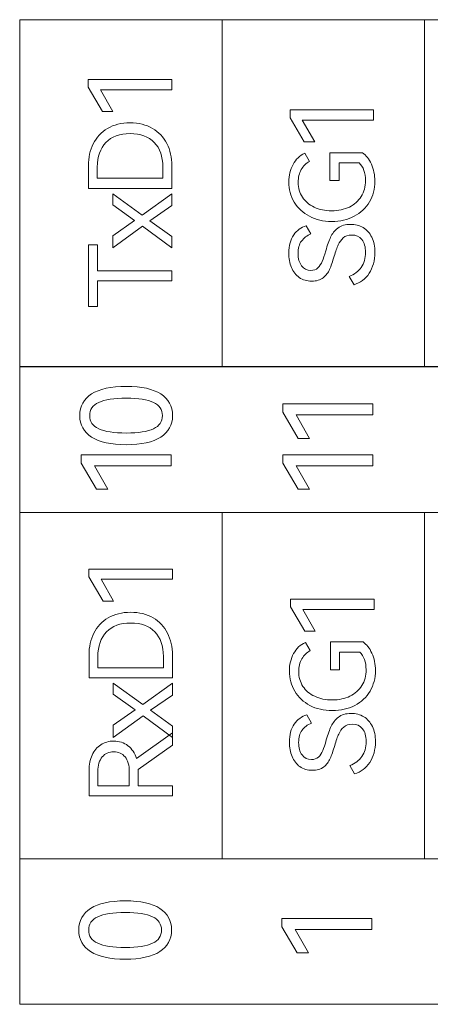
# Model space of a CAD drawing. Header units: millimetres. Extents: x 0 to 427, y 0 to 299.
# Tile 11 of 27: x 124 to 132, y 152 to 172. Entities that reach past the tile are written whole.
import ezdxf

# ---------------------------------------------------------------- set-up
doc = ezdxf.new("R2010")
doc.units = ezdxf.units.MM
doc.header["$MEASUREMENT"] = 0
doc.layers.add('layer 1', color=7, linetype='Continuous')

msp = doc.modelspace()

# ---------------------------------------------------------------- linework, layer by layer
at = {"layer": 'layer 1', "lineweight": 9}
for points, knots in [([(160.615, 171.634), (160.615, 171.634), (156.544, 171.634), (156.544, 171.634), (156.544, 171.634), (156.544, 171.634), (152.474, 171.634), (152.474, 171.634), (152.474, 171.634), (152.474, 171.634), (148.404, 171.634), (148.404, 171.634), (148.404, 171.634), (148.404, 171.634), (144.333, 171.634), (144.333, 171.634), (144.333, 171.634), (144.333, 171.634), (140.263, 171.634), (140.263, 171.634), (140.263, 171.634), (140.263, 171.634), (136.193, 171.634), (136.193, 171.634), (136.193, 171.634), (136.193, 171.634), (132.122, 171.634), (132.122, 171.634), (132.122, 171.634), (132.122, 171.634), (128.052, 171.634), (128.052, 171.634), (128.052, 171.634), (128.052, 171.634), (123.982, 171.634), (123.982, 171.634)], [0, 0, 0, 0, 0.111111, 0.111111, 0.111111, 0.111111, 0.222222, 0.222222, 0.222222, 0.222222, 0.333333, 0.333333, 0.333333, 0.333333, 0.444444, 0.444444, 0.444444, 0.444444, 0.555556, 0.555556, 0.555556, 0.555556, 0.666667, 0.666667, 0.666667, 0.666667, 0.777778, 0.777778, 0.777778, 0.777778, 0.888889, 0.888889, 0.888889, 0.888889, 1, 1, 1, 1]), ([(125.857, 169.784), (125.857, 169.784), (125.646, 169.784), (125.646, 169.784), (125.646, 169.784), (125.646, 169.784), (125.362, 170.273), (125.362, 170.273), (125.362, 170.273), (125.362, 170.273), (125.362, 170.429), (125.362, 170.429), (125.362, 170.429), (125.362, 170.429), (127.043, 170.429), (127.043, 170.429), (127.043, 170.429), (127.043, 170.429), (127.043, 170.222), (127.043, 170.222), (127.043, 170.222), (127.043, 170.222), (125.607, 170.222), (125.607, 170.222), (125.607, 170.222), (125.607, 170.222), (125.857, 169.784), (125.857, 169.784)], [0, 0, 0, 0, 0.142857, 0.142857, 0.142857, 0.142857, 0.285714, 0.285714, 0.285714, 0.285714, 0.428571, 0.428571, 0.428571, 0.428571, 0.571429, 0.571429, 0.571429, 0.571429, 0.714286, 0.714286, 0.714286, 0.714286, 0.857143, 0.857143, 0.857143, 0.857143, 1, 1, 1, 1]), ([(129.916, 169.172), (129.916, 169.172), (129.705, 169.172), (129.705, 169.172), (129.705, 169.172), (129.705, 169.172), (129.421, 169.66), (129.421, 169.66), (129.421, 169.66), (129.421, 169.66), (129.421, 169.816), (129.421, 169.816), (129.421, 169.816), (129.421, 169.816), (131.101, 169.816), (131.101, 169.816), (131.101, 169.816), (131.101, 169.816), (131.101, 169.61), (131.101, 169.61), (131.101, 169.61), (131.101, 169.61), (129.666, 169.61), (129.666, 169.61), (129.666, 169.61), (129.666, 169.61), (129.916, 169.172), (129.916, 169.172)], [0, 0, 0, 0, 0.142857, 0.142857, 0.142857, 0.142857, 0.285714, 0.285714, 0.285714, 0.285714, 0.428571, 0.428571, 0.428571, 0.428571, 0.571429, 0.571429, 0.571429, 0.571429, 0.714286, 0.714286, 0.714286, 0.714286, 0.857143, 0.857143, 0.857143, 0.857143, 1, 1, 1, 1]), ([(125.364, 168.695), (125.364, 168.859), (125.397, 169.006), (125.463, 169.137), (125.463, 169.137), (125.528, 169.267), (125.624, 169.37), (125.75, 169.445), (125.75, 169.445), (125.877, 169.52), (126.027, 169.557), (126.201, 169.557), (126.201, 169.557), (126.377, 169.557), (126.528, 169.52), (126.654, 169.446), (126.654, 169.446), (126.78, 169.372), (126.876, 169.27), (126.943, 169.139), (126.943, 169.139), (127.009, 169.008), (127.043, 168.86), (127.043, 168.695), (127.043, 168.695), (127.043, 168.695), (127.043, 168.237), (127.043, 168.237), (127.043, 168.237), (127.043, 168.237), (125.364, 168.237), (125.364, 168.237), (125.364, 168.237), (125.364, 168.237), (125.364, 168.695), (125.364, 168.695)], [0, 0, 0, 0, 0.111111, 0.111111, 0.111111, 0.111111, 0.222222, 0.222222, 0.222222, 0.222222, 0.333333, 0.333333, 0.333333, 0.333333, 0.444444, 0.444444, 0.444444, 0.444444, 0.555556, 0.555556, 0.555556, 0.555556, 0.666667, 0.666667, 0.666667, 0.666667, 0.777778, 0.777778, 0.777778, 0.777778, 0.888889, 0.888889, 0.888889, 0.888889, 1, 1, 1, 1]), ([(126.861, 168.668), (126.861, 168.879), (126.804, 169.044), (126.69, 169.163), (126.69, 169.163), (126.575, 169.282), (126.412, 169.342), (126.201, 169.342), (126.201, 169.342), (125.993, 169.342), (125.831, 169.282), (125.716, 169.162), (125.716, 169.162), (125.601, 169.042), (125.543, 168.877), (125.543, 168.668), (125.543, 168.668), (125.543, 168.668), (125.543, 168.441), (125.543, 168.441), (125.543, 168.441), (125.543, 168.441), (126.861, 168.441), (126.861, 168.441), (126.861, 168.441), (126.861, 168.441), (126.861, 168.668), (126.861, 168.668)], [0, 0, 0, 0, 0.142857, 0.142857, 0.142857, 0.142857, 0.285714, 0.285714, 0.285714, 0.285714, 0.428571, 0.428571, 0.428571, 0.428571, 0.571429, 0.571429, 0.571429, 0.571429, 0.714286, 0.714286, 0.714286, 0.714286, 0.857143, 0.857143, 0.857143, 0.857143, 1, 1, 1, 1]), ([(130.407, 168.395), (130.407, 168.395), (130.223, 168.395), (130.223, 168.395), (130.223, 168.395), (130.223, 168.395), (130.223, 168.954), (130.223, 168.954), (130.223, 168.954), (130.223, 168.954), (130.877, 168.954), (130.877, 168.954), (130.877, 168.954), (130.949, 168.905), (131.008, 168.83), (131.056, 168.727), (131.056, 168.727), (131.103, 168.625), (131.127, 168.509), (131.127, 168.381), (131.127, 168.381), (131.127, 168.227), (131.09, 168.088), (131.018, 167.965), (131.018, 167.965), (130.945, 167.842), (130.843, 167.745), (130.71, 167.676), (130.71, 167.676), (130.578, 167.606), (130.427, 167.572), (130.258, 167.572), (130.258, 167.572), (130.089, 167.572), (129.94, 167.606), (129.809, 167.676), (129.809, 167.676), (129.679, 167.745), (129.577, 167.841), (129.504, 167.962), (129.504, 167.962), (129.432, 168.084), (129.395, 168.219), (129.395, 168.367), (129.395, 168.367), (129.395, 168.499), (129.424, 168.616), (129.48, 168.719), (129.48, 168.719), (129.537, 168.822), (129.616, 168.898), (129.716, 168.945), (129.716, 168.945), (129.716, 168.945), (129.813, 168.78), (129.813, 168.78), (129.813, 168.78), (129.744, 168.743), (129.688, 168.688), (129.646, 168.615), (129.646, 168.615), (129.605, 168.542), (129.583, 168.456), (129.583, 168.358), (129.583, 168.358), (129.583, 168.246), (129.612, 168.147), (129.668, 168.061), (129.668, 168.061), (129.725, 167.975), (129.804, 167.907), (129.906, 167.859), (129.906, 167.859), (130.007, 167.811), (130.125, 167.787), (130.258, 167.787), (130.258, 167.787), (130.392, 167.787), (130.511, 167.812), (130.614, 167.863), (130.614, 167.863), (130.717, 167.913), (130.797, 167.984), (130.854, 168.076), (130.854, 168.076), (130.91, 168.168), (130.939, 168.274), (130.939, 168.395), (130.939, 168.395), (130.939, 168.551), (130.896, 168.669), (130.81, 168.75), (130.81, 168.75), (130.81, 168.75), (130.407, 168.75), (130.407, 168.75), (130.407, 168.75), (130.407, 168.75), (130.407, 168.395), (130.407, 168.395)], [0, 0, 0, 0, 0.04, 0.04, 0.04, 0.04, 0.08, 0.08, 0.08, 0.08, 0.12, 0.12, 0.12, 0.12, 0.16, 0.16, 0.16, 0.16, 0.2, 0.2, 0.2, 0.2, 0.24, 0.24, 0.24, 0.24, 0.28, 0.28, 0.28, 0.28, 0.32, 0.32, 0.32, 0.32, 0.36, 0.36, 0.36, 0.36, 0.4, 0.4, 0.4, 0.4, 0.44, 0.44, 0.44, 0.44, 0.48, 0.48, 0.48, 0.48, 0.52, 0.52, 0.52, 0.52, 0.56, 0.56, 0.56, 0.56, 0.6, 0.6, 0.6, 0.6, 0.64, 0.64, 0.64, 0.64, 0.68, 0.68, 0.68, 0.68, 0.72, 0.72, 0.72, 0.72, 0.76, 0.76, 0.76, 0.76, 0.8, 0.8, 0.8, 0.8, 0.84, 0.84, 0.84, 0.84, 0.88, 0.88, 0.88, 0.88, 0.92, 0.92, 0.92, 0.92, 0.96, 0.96, 0.96, 0.96, 1, 1, 1, 1]), ([(126.293, 167.593), (126.293, 167.593), (125.853, 167.907), (125.853, 167.907), (125.853, 167.907), (125.853, 167.907), (125.853, 168.129), (125.853, 168.129), (125.853, 168.129), (125.853, 168.129), (126.444, 167.698), (126.444, 167.698), (126.444, 167.698), (126.444, 167.698), (127.043, 168.129), (127.043, 168.129), (127.043, 168.129), (127.043, 168.129), (127.043, 167.891), (127.043, 167.891), (127.043, 167.891), (127.043, 167.891), (126.602, 167.583), (126.602, 167.583), (126.602, 167.583), (126.602, 167.583), (127.043, 167.267), (127.043, 167.267), (127.043, 167.267), (127.043, 167.267), (127.043, 167.04), (127.043, 167.04), (127.043, 167.04), (127.043, 167.04), (126.453, 167.476), (126.453, 167.476), (126.453, 167.476), (126.453, 167.476), (125.853, 167.04), (125.853, 167.04), (125.853, 167.04), (125.853, 167.04), (125.853, 167.283), (125.853, 167.283), (125.853, 167.283), (125.853, 167.283), (126.293, 167.593), (126.293, 167.593)], [0, 0, 0, 0, 0.083333, 0.083333, 0.083333, 0.083333, 0.166667, 0.166667, 0.166667, 0.166667, 0.25, 0.25, 0.25, 0.25, 0.333333, 0.333333, 0.333333, 0.333333, 0.416667, 0.416667, 0.416667, 0.416667, 0.5, 0.5, 0.5, 0.5, 0.583333, 0.583333, 0.583333, 0.583333, 0.666667, 0.666667, 0.666667, 0.666667, 0.75, 0.75, 0.75, 0.75, 0.833333, 0.833333, 0.833333, 0.833333, 0.916667, 0.916667, 0.916667, 0.916667, 1, 1, 1, 1]), ([(130.636, 167.514), (130.732, 167.514), (130.818, 167.492), (130.892, 167.448), (130.892, 167.448), (130.966, 167.404), (131.023, 167.339), (131.065, 167.253), (131.065, 167.253), (131.106, 167.167), (131.127, 167.066), (131.127, 166.948), (131.127, 166.948), (131.127, 166.785), (131.088, 166.645), (131.012, 166.528), (131.012, 166.528), (130.936, 166.412), (130.834, 166.336), (130.707, 166.299), (130.707, 166.299), (130.707, 166.299), (130.611, 166.464), (130.611, 166.464), (130.611, 166.464), (130.716, 166.506), (130.797, 166.567), (130.854, 166.648), (130.854, 166.648), (130.91, 166.729), (130.939, 166.83), (130.939, 166.95), (130.939, 166.95), (130.939, 167.06), (130.914, 167.146), (130.865, 167.207), (130.865, 167.207), (130.816, 167.268), (130.748, 167.299), (130.661, 167.299), (130.661, 167.299), (130.591, 167.299), (130.534, 167.28), (130.49, 167.242), (130.49, 167.242), (130.447, 167.203), (130.413, 167.156), (130.388, 167.101), (130.388, 167.101), (130.364, 167.045), (130.337, 166.968), (130.308, 166.87), (130.308, 166.87), (130.276, 166.762), (130.245, 166.674), (130.216, 166.608), (130.216, 166.608), (130.187, 166.541), (130.144, 166.485), (130.086, 166.439), (130.086, 166.439), (130.028, 166.393), (129.951, 166.37), (129.856, 166.37), (129.856, 166.37), (129.76, 166.37), (129.677, 166.395), (129.607, 166.444), (129.607, 166.444), (129.538, 166.493), (129.485, 166.56), (129.449, 166.647), (129.449, 166.647), (129.413, 166.733), (129.395, 166.83), (129.395, 166.937), (129.395, 166.937), (129.395, 167.086), (129.428, 167.208), (129.494, 167.3), (129.494, 167.3), (129.56, 167.392), (129.643, 167.455), (129.744, 167.487), (129.744, 167.487), (129.744, 167.487), (129.84, 167.322), (129.84, 167.322), (129.84, 167.322), (129.759, 167.287), (129.696, 167.238), (129.65, 167.176), (129.65, 167.176), (129.604, 167.114), (129.581, 167.032), (129.581, 166.93), (129.581, 166.93), (129.581, 166.826), (129.605, 166.742), (129.651, 166.68), (129.651, 166.68), (129.698, 166.617), (129.76, 166.586), (129.838, 166.586), (129.838, 166.586), (129.896, 166.586), (129.943, 166.603), (129.98, 166.637), (129.98, 166.637), (130.017, 166.672), (130.046, 166.715), (130.067, 166.767), (130.067, 166.767), (130.089, 166.819), (130.112, 166.89), (130.138, 166.98), (130.138, 166.98), (130.172, 167.095), (130.205, 167.187), (130.237, 167.258), (130.237, 167.258), (130.269, 167.328), (130.317, 167.388), (130.381, 167.439), (130.381, 167.439), (130.446, 167.489), (130.53, 167.514), (130.636, 167.514)], [0, 0, 0, 0, 0.03125, 0.03125, 0.03125, 0.03125, 0.0625, 0.0625, 0.0625, 0.0625, 0.09375, 0.09375, 0.09375, 0.09375, 0.125, 0.125, 0.125, 0.125, 0.15625, 0.15625, 0.15625, 0.15625, 0.1875, 0.1875, 0.1875, 0.1875, 0.21875, 0.21875, 0.21875, 0.21875, 0.25, 0.25, 0.25, 0.25, 0.28125, 0.28125, 0.28125, 0.28125, 0.3125, 0.3125, 0.3125, 0.3125, 0.34375, 0.34375, 0.34375, 0.34375, 0.375, 0.375, 0.375, 0.375, 0.40625, 0.40625, 0.40625, 0.40625, 0.4375, 0.4375, 0.4375, 0.4375, 0.46875, 0.46875, 0.46875, 0.46875, 0.5, 0.5, 0.5, 0.5, 0.53125, 0.53125, 0.53125, 0.53125, 0.5625, 0.5625, 0.5625, 0.5625, 0.59375, 0.59375, 0.59375, 0.59375, 0.625, 0.625, 0.625, 0.625, 0.65625, 0.65625, 0.65625, 0.65625, 0.6875, 0.6875, 0.6875, 0.6875, 0.71875, 0.71875, 0.71875, 0.71875, 0.75, 0.75, 0.75, 0.75, 0.78125, 0.78125, 0.78125, 0.78125, 0.8125, 0.8125, 0.8125, 0.8125, 0.84375, 0.84375, 0.84375, 0.84375, 0.875, 0.875, 0.875, 0.875, 0.90625, 0.90625, 0.90625, 0.90625, 0.9375, 0.9375, 0.9375, 0.9375, 0.96875, 0.96875, 0.96875, 0.96875, 1, 1, 1, 1]), ([(125.364, 165.857), (125.364, 165.857), (125.364, 167.104), (125.364, 167.104), (125.364, 167.104), (125.364, 167.104), (125.545, 167.104), (125.545, 167.104), (125.545, 167.104), (125.545, 167.104), (125.545, 166.581), (125.545, 166.581), (125.545, 166.581), (125.545, 166.581), (127.043, 166.581), (127.043, 166.581), (127.043, 166.581), (127.043, 166.581), (127.043, 166.377), (127.043, 166.377), (127.043, 166.377), (127.043, 166.377), (125.545, 166.377), (125.545, 166.377), (125.545, 166.377), (125.545, 166.377), (125.545, 165.857), (125.545, 165.857), (125.545, 165.857), (125.545, 165.857), (125.364, 165.857), (125.364, 165.857)], [0, 0, 0, 0, 0.125, 0.125, 0.125, 0.125, 0.25, 0.25, 0.25, 0.25, 0.375, 0.375, 0.375, 0.375, 0.5, 0.5, 0.5, 0.5, 0.625, 0.625, 0.625, 0.625, 0.75, 0.75, 0.75, 0.75, 0.875, 0.875, 0.875, 0.875, 1, 1, 1, 1]), ([(160.615, 164.651), (160.615, 164.651), (156.544, 164.651), (156.544, 164.651), (156.544, 164.651), (156.544, 164.651), (152.474, 164.651), (152.474, 164.651), (152.474, 164.651), (152.474, 164.651), (148.404, 164.651), (148.404, 164.651), (148.404, 164.651), (148.404, 164.651), (144.333, 164.651), (144.333, 164.651), (144.333, 164.651), (144.333, 164.651), (140.263, 164.651), (140.263, 164.651), (140.263, 164.651), (140.263, 164.651), (136.193, 164.651), (136.193, 164.651), (136.193, 164.651), (136.193, 164.651), (132.122, 164.651), (132.122, 164.651), (132.122, 164.651), (132.122, 164.651), (128.052, 164.651), (128.052, 164.651), (128.052, 164.651), (128.052, 164.651), (123.982, 164.651), (123.982, 164.651)], [0, 0, 0, 0, 0.111111, 0.111111, 0.111111, 0.111111, 0.222222, 0.222222, 0.222222, 0.222222, 0.333333, 0.333333, 0.333333, 0.333333, 0.444444, 0.444444, 0.444444, 0.444444, 0.555556, 0.555556, 0.555556, 0.555556, 0.666667, 0.666667, 0.666667, 0.666667, 0.777778, 0.777778, 0.777778, 0.777778, 0.888889, 0.888889, 0.888889, 0.888889, 1, 1, 1, 1]), ([(123.982, 161.715), (123.982, 161.715), (123.982, 164.646), (123.982, 164.646), (123.982, 164.646), (123.982, 164.646), (160.615, 164.646), (160.615, 164.646), (160.615, 164.646), (160.615, 164.646), (160.615, 161.715), (160.615, 161.715), (160.615, 161.715), (160.615, 161.715), (123.982, 161.715), (123.982, 161.715)], [0, 0, 0, 0, 0.25, 0.25, 0.25, 0.25, 0.5, 0.5, 0.5, 0.5, 0.75, 0.75, 0.75, 0.75, 1, 1, 1, 1]), ([(126.126, 164.251), (126.432, 164.251), (126.664, 164.2), (126.821, 164.099), (126.821, 164.099), (126.978, 163.998), (127.057, 163.853), (127.057, 163.663), (127.057, 163.663), (127.057, 163.476), (126.978, 163.331), (126.82, 163.23), (126.82, 163.23), (126.662, 163.129), (126.43, 163.078), (126.126, 163.078), (126.126, 163.078), (125.819, 163.078), (125.587, 163.129), (125.428, 163.23), (125.428, 163.23), (125.269, 163.331), (125.19, 163.476), (125.19, 163.663), (125.19, 163.663), (125.19, 163.853), (125.269, 163.998), (125.427, 164.099), (125.427, 164.099), (125.585, 164.2), (125.818, 164.251), (126.126, 164.251)], [0, 0, 0, 0, 0.125, 0.125, 0.125, 0.125, 0.25, 0.25, 0.25, 0.25, 0.375, 0.375, 0.375, 0.375, 0.5, 0.5, 0.5, 0.5, 0.625, 0.625, 0.625, 0.625, 0.75, 0.75, 0.75, 0.75, 0.875, 0.875, 0.875, 0.875, 1, 1, 1, 1]), ([(126.126, 163.313), (126.371, 163.313), (126.554, 163.341), (126.674, 163.398), (126.674, 163.398), (126.794, 163.455), (126.854, 163.543), (126.854, 163.663), (126.854, 163.663), (126.854, 163.784), (126.794, 163.873), (126.675, 163.93), (126.675, 163.93), (126.556, 163.987), (126.373, 164.016), (126.126, 164.016), (126.126, 164.016), (125.877, 164.016), (125.692, 163.988), (125.571, 163.93), (125.571, 163.93), (125.45, 163.872), (125.39, 163.784), (125.39, 163.663), (125.39, 163.663), (125.39, 163.543), (125.45, 163.455), (125.571, 163.398), (125.571, 163.398), (125.692, 163.341), (125.877, 163.313), (126.126, 163.313)], [0, 0, 0, 0, 0.125, 0.125, 0.125, 0.125, 0.25, 0.25, 0.25, 0.25, 0.375, 0.375, 0.375, 0.375, 0.5, 0.5, 0.5, 0.5, 0.625, 0.625, 0.625, 0.625, 0.75, 0.75, 0.75, 0.75, 0.875, 0.875, 0.875, 0.875, 1, 1, 1, 1]), ([(129.811, 163.204), (129.811, 163.204), (129.583, 163.204), (129.583, 163.204), (129.583, 163.204), (129.583, 163.204), (129.277, 163.73), (129.277, 163.73), (129.277, 163.73), (129.277, 163.73), (129.277, 163.898), (129.277, 163.898), (129.277, 163.898), (129.277, 163.898), (131.087, 163.898), (131.087, 163.898), (131.087, 163.898), (131.087, 163.898), (131.087, 163.676), (131.087, 163.676), (131.087, 163.676), (131.087, 163.676), (129.541, 163.676), (129.541, 163.676), (129.541, 163.676), (129.541, 163.676), (129.811, 163.204), (129.811, 163.204)], [0, 0, 0, 0, 0.142857, 0.142857, 0.142857, 0.142857, 0.285714, 0.285714, 0.285714, 0.285714, 0.428571, 0.428571, 0.428571, 0.428571, 0.571429, 0.571429, 0.571429, 0.571429, 0.714286, 0.714286, 0.714286, 0.714286, 0.857143, 0.857143, 0.857143, 0.857143, 1, 1, 1, 1]), ([(125.753, 162.182), (125.753, 162.182), (125.526, 162.182), (125.526, 162.182), (125.526, 162.182), (125.526, 162.182), (125.219, 162.708), (125.219, 162.708), (125.219, 162.708), (125.219, 162.708), (125.219, 162.876), (125.219, 162.876), (125.219, 162.876), (125.219, 162.876), (127.029, 162.876), (127.029, 162.876), (127.029, 162.876), (127.029, 162.876), (127.029, 162.653), (127.029, 162.653), (127.029, 162.653), (127.029, 162.653), (125.484, 162.653), (125.484, 162.653), (125.484, 162.653), (125.484, 162.653), (125.753, 162.182), (125.753, 162.182)], [0, 0, 0, 0, 0.142857, 0.142857, 0.142857, 0.142857, 0.285714, 0.285714, 0.285714, 0.285714, 0.428571, 0.428571, 0.428571, 0.428571, 0.571429, 0.571429, 0.571429, 0.571429, 0.714286, 0.714286, 0.714286, 0.714286, 0.857143, 0.857143, 0.857143, 0.857143, 1, 1, 1, 1]), ([(129.811, 162.182), (129.811, 162.182), (129.583, 162.182), (129.583, 162.182), (129.583, 162.182), (129.583, 162.182), (129.277, 162.708), (129.277, 162.708), (129.277, 162.708), (129.277, 162.708), (129.277, 162.876), (129.277, 162.876), (129.277, 162.876), (129.277, 162.876), (131.087, 162.876), (131.087, 162.876), (131.087, 162.876), (131.087, 162.876), (131.087, 162.653), (131.087, 162.653), (131.087, 162.653), (131.087, 162.653), (129.541, 162.653), (129.541, 162.653), (129.541, 162.653), (129.541, 162.653), (129.811, 162.182), (129.811, 162.182)], [0, 0, 0, 0, 0.142857, 0.142857, 0.142857, 0.142857, 0.285714, 0.285714, 0.285714, 0.285714, 0.428571, 0.428571, 0.428571, 0.428571, 0.571429, 0.571429, 0.571429, 0.571429, 0.714286, 0.714286, 0.714286, 0.714286, 0.857143, 0.857143, 0.857143, 0.857143, 1, 1, 1, 1]), ([(160.615, 161.714), (160.615, 161.714), (156.544, 161.714), (156.544, 161.714), (156.544, 161.714), (156.544, 161.714), (152.474, 161.714), (152.474, 161.714), (152.474, 161.714), (152.474, 161.714), (148.404, 161.714), (148.404, 161.714), (148.404, 161.714), (148.404, 161.714), (144.333, 161.714), (144.333, 161.714), (144.333, 161.714), (144.333, 161.714), (140.263, 161.714), (140.263, 161.714), (140.263, 161.714), (140.263, 161.714), (136.193, 161.714), (136.193, 161.714), (136.193, 161.714), (136.193, 161.714), (132.122, 161.714), (132.122, 161.714), (132.122, 161.714), (132.122, 161.714), (128.052, 161.714), (128.052, 161.714), (128.052, 161.714), (128.052, 161.714), (123.982, 161.714), (123.982, 161.714)], [0, 0, 0, 0, 0.111111, 0.111111, 0.111111, 0.111111, 0.222222, 0.222222, 0.222222, 0.222222, 0.333333, 0.333333, 0.333333, 0.333333, 0.444444, 0.444444, 0.444444, 0.444444, 0.555556, 0.555556, 0.555556, 0.555556, 0.666667, 0.666667, 0.666667, 0.666667, 0.777778, 0.777778, 0.777778, 0.777778, 0.888889, 0.888889, 0.888889, 0.888889, 1, 1, 1, 1]), ([(125.869, 159.931), (125.869, 159.931), (125.658, 159.931), (125.658, 159.931), (125.658, 159.931), (125.658, 159.931), (125.373, 160.419), (125.373, 160.419), (125.373, 160.419), (125.373, 160.419), (125.373, 160.575), (125.373, 160.575), (125.373, 160.575), (125.373, 160.575), (127.054, 160.575), (127.054, 160.575), (127.054, 160.575), (127.054, 160.575), (127.054, 160.369), (127.054, 160.369), (127.054, 160.369), (127.054, 160.369), (125.619, 160.369), (125.619, 160.369), (125.619, 160.369), (125.619, 160.369), (125.869, 159.931), (125.869, 159.931)], [0, 0, 0, 0, 0.142857, 0.142857, 0.142857, 0.142857, 0.285714, 0.285714, 0.285714, 0.285714, 0.428571, 0.428571, 0.428571, 0.428571, 0.571429, 0.571429, 0.571429, 0.571429, 0.714286, 0.714286, 0.714286, 0.714286, 0.857143, 0.857143, 0.857143, 0.857143, 1, 1, 1, 1]), ([(129.927, 159.324), (129.927, 159.324), (129.716, 159.324), (129.716, 159.324), (129.716, 159.324), (129.716, 159.324), (129.432, 159.813), (129.432, 159.813), (129.432, 159.813), (129.432, 159.813), (129.432, 159.969), (129.432, 159.969), (129.432, 159.969), (129.432, 159.969), (131.113, 159.969), (131.113, 159.969), (131.113, 159.969), (131.113, 159.969), (131.113, 159.762), (131.113, 159.762), (131.113, 159.762), (131.113, 159.762), (129.677, 159.762), (129.677, 159.762), (129.677, 159.762), (129.677, 159.762), (129.927, 159.324), (129.927, 159.324)], [0, 0, 0, 0, 0.142857, 0.142857, 0.142857, 0.142857, 0.285714, 0.285714, 0.285714, 0.285714, 0.428571, 0.428571, 0.428571, 0.428571, 0.571429, 0.571429, 0.571429, 0.571429, 0.714286, 0.714286, 0.714286, 0.714286, 0.857143, 0.857143, 0.857143, 0.857143, 1, 1, 1, 1]), ([(125.376, 158.842), (125.376, 159.005), (125.408, 159.152), (125.474, 159.283), (125.474, 159.283), (125.54, 159.414), (125.636, 159.517), (125.762, 159.592), (125.762, 159.592), (125.888, 159.666), (126.038, 159.704), (126.213, 159.704), (126.213, 159.704), (126.388, 159.704), (126.539, 159.667), (126.665, 159.593), (126.665, 159.593), (126.792, 159.519), (126.888, 159.416), (126.954, 159.285), (126.954, 159.285), (127.021, 159.155), (127.054, 159.007), (127.054, 158.842), (127.054, 158.842), (127.054, 158.842), (127.054, 158.383), (127.054, 158.383), (127.054, 158.383), (127.054, 158.383), (125.376, 158.383), (125.376, 158.383), (125.376, 158.383), (125.376, 158.383), (125.376, 158.842), (125.376, 158.842)], [0, 0, 0, 0, 0.111111, 0.111111, 0.111111, 0.111111, 0.222222, 0.222222, 0.222222, 0.222222, 0.333333, 0.333333, 0.333333, 0.333333, 0.444444, 0.444444, 0.444444, 0.444444, 0.555556, 0.555556, 0.555556, 0.555556, 0.666667, 0.666667, 0.666667, 0.666667, 0.777778, 0.777778, 0.777778, 0.777778, 0.888889, 0.888889, 0.888889, 0.888889, 1, 1, 1, 1]), ([(126.873, 158.814), (126.873, 159.025), (126.816, 159.19), (126.701, 159.309), (126.701, 159.309), (126.586, 159.429), (126.424, 159.488), (126.213, 159.488), (126.213, 159.488), (126.005, 159.488), (125.843, 159.428), (125.728, 159.308), (125.728, 159.308), (125.612, 159.188), (125.554, 159.024), (125.554, 158.814), (125.554, 158.814), (125.554, 158.814), (125.554, 158.587), (125.554, 158.587), (125.554, 158.587), (125.554, 158.587), (126.873, 158.587), (126.873, 158.587), (126.873, 158.587), (126.873, 158.587), (126.873, 158.814), (126.873, 158.814)], [0, 0, 0, 0, 0.142857, 0.142857, 0.142857, 0.142857, 0.285714, 0.285714, 0.285714, 0.285714, 0.428571, 0.428571, 0.428571, 0.428571, 0.571429, 0.571429, 0.571429, 0.571429, 0.714286, 0.714286, 0.714286, 0.714286, 0.857143, 0.857143, 0.857143, 0.857143, 1, 1, 1, 1]), ([(130.418, 158.547), (130.418, 158.547), (130.235, 158.547), (130.235, 158.547), (130.235, 158.547), (130.235, 158.547), (130.235, 159.107), (130.235, 159.107), (130.235, 159.107), (130.235, 159.107), (130.888, 159.107), (130.888, 159.107), (130.888, 159.107), (130.96, 159.058), (131.02, 158.982), (131.067, 158.88), (131.067, 158.88), (131.114, 158.777), (131.138, 158.662), (131.138, 158.533), (131.138, 158.533), (131.138, 158.379), (131.102, 158.24), (131.029, 158.117), (131.029, 158.117), (130.957, 157.994), (130.854, 157.898), (130.722, 157.828), (130.722, 157.828), (130.59, 157.759), (130.439, 157.724), (130.269, 157.724), (130.269, 157.724), (130.101, 157.724), (129.951, 157.759), (129.821, 157.828), (129.821, 157.828), (129.69, 157.898), (129.588, 157.993), (129.516, 158.115), (129.516, 158.115), (129.443, 158.236), (129.407, 158.371), (129.407, 158.52), (129.407, 158.52), (129.407, 158.651), (129.435, 158.768), (129.492, 158.872), (129.492, 158.872), (129.548, 158.975), (129.627, 159.05), (129.728, 159.097), (129.728, 159.097), (129.728, 159.097), (129.824, 158.932), (129.824, 158.932), (129.824, 158.932), (129.755, 158.896), (129.7, 158.841), (129.658, 158.767), (129.658, 158.767), (129.616, 158.694), (129.595, 158.608), (129.595, 158.51), (129.595, 158.51), (129.595, 158.399), (129.623, 158.3), (129.68, 158.213), (129.68, 158.213), (129.736, 158.127), (129.815, 158.06), (129.917, 158.012), (129.917, 158.012), (130.019, 157.964), (130.136, 157.939), (130.269, 157.939), (130.269, 157.939), (130.404, 157.939), (130.522, 157.965), (130.626, 158.015), (130.626, 158.015), (130.729, 158.066), (130.809, 158.137), (130.865, 158.228), (130.865, 158.228), (130.922, 158.32), (130.95, 158.426), (130.95, 158.547), (130.95, 158.547), (130.95, 158.703), (130.907, 158.822), (130.822, 158.903), (130.822, 158.903), (130.822, 158.903), (130.418, 158.903), (130.418, 158.903), (130.418, 158.903), (130.418, 158.903), (130.418, 158.547), (130.418, 158.547)], [0, 0, 0, 0, 0.04, 0.04, 0.04, 0.04, 0.08, 0.08, 0.08, 0.08, 0.12, 0.12, 0.12, 0.12, 0.16, 0.16, 0.16, 0.16, 0.2, 0.2, 0.2, 0.2, 0.24, 0.24, 0.24, 0.24, 0.28, 0.28, 0.28, 0.28, 0.32, 0.32, 0.32, 0.32, 0.36, 0.36, 0.36, 0.36, 0.4, 0.4, 0.4, 0.4, 0.44, 0.44, 0.44, 0.44, 0.48, 0.48, 0.48, 0.48, 0.52, 0.52, 0.52, 0.52, 0.56, 0.56, 0.56, 0.56, 0.6, 0.6, 0.6, 0.6, 0.64, 0.64, 0.64, 0.64, 0.68, 0.68, 0.68, 0.68, 0.72, 0.72, 0.72, 0.72, 0.76, 0.76, 0.76, 0.76, 0.8, 0.8, 0.8, 0.8, 0.84, 0.84, 0.84, 0.84, 0.88, 0.88, 0.88, 0.88, 0.92, 0.92, 0.92, 0.92, 0.96, 0.96, 0.96, 0.96, 1, 1, 1, 1]), ([(126.304, 157.739), (126.304, 157.739), (125.864, 158.053), (125.864, 158.053), (125.864, 158.053), (125.864, 158.053), (125.864, 158.275), (125.864, 158.275), (125.864, 158.275), (125.864, 158.275), (126.456, 157.844), (126.456, 157.844), (126.456, 157.844), (126.456, 157.844), (127.054, 158.275), (127.054, 158.275), (127.054, 158.275), (127.054, 158.275), (127.054, 158.037), (127.054, 158.037), (127.054, 158.037), (127.054, 158.037), (126.614, 157.73), (126.614, 157.73), (126.614, 157.73), (126.614, 157.73), (127.054, 157.413), (127.054, 157.413), (127.054, 157.413), (127.054, 157.413), (127.054, 157.186), (127.054, 157.186), (127.054, 157.186), (127.054, 157.186), (126.465, 157.622), (126.465, 157.622), (126.465, 157.622), (126.465, 157.622), (125.864, 157.186), (125.864, 157.186), (125.864, 157.186), (125.864, 157.186), (125.864, 157.429), (125.864, 157.429), (125.864, 157.429), (125.864, 157.429), (126.304, 157.739), (126.304, 157.739)], [0, 0, 0, 0, 0.083333, 0.083333, 0.083333, 0.083333, 0.166667, 0.166667, 0.166667, 0.166667, 0.25, 0.25, 0.25, 0.25, 0.333333, 0.333333, 0.333333, 0.333333, 0.416667, 0.416667, 0.416667, 0.416667, 0.5, 0.5, 0.5, 0.5, 0.583333, 0.583333, 0.583333, 0.583333, 0.666667, 0.666667, 0.666667, 0.666667, 0.75, 0.75, 0.75, 0.75, 0.833333, 0.833333, 0.833333, 0.833333, 0.916667, 0.916667, 0.916667, 0.916667, 1, 1, 1, 1]), ([(130.647, 157.667), (130.744, 157.667), (130.829, 157.645), (130.903, 157.6), (130.903, 157.6), (130.977, 157.556), (131.035, 157.491), (131.076, 157.405), (131.076, 157.405), (131.118, 157.32), (131.138, 157.218), (131.138, 157.1), (131.138, 157.1), (131.138, 156.937), (131.1, 156.797), (131.024, 156.681), (131.024, 156.681), (130.947, 156.565), (130.845, 156.488), (130.719, 156.452), (130.719, 156.452), (130.719, 156.452), (130.622, 156.617), (130.622, 156.617), (130.622, 156.617), (130.728, 156.658), (130.809, 156.719), (130.865, 156.8), (130.865, 156.8), (130.922, 156.881), (130.95, 156.982), (130.95, 157.103), (130.95, 157.103), (130.95, 157.213), (130.926, 157.298), (130.877, 157.36), (130.877, 157.36), (130.828, 157.421), (130.76, 157.451), (130.673, 157.451), (130.673, 157.451), (130.602, 157.451), (130.545, 157.432), (130.502, 157.394), (130.502, 157.394), (130.458, 157.356), (130.424, 157.309), (130.4, 157.253), (130.4, 157.253), (130.375, 157.197), (130.349, 157.12), (130.32, 157.023), (130.32, 157.023), (130.287, 156.914), (130.257, 156.826), (130.228, 156.76), (130.228, 156.76), (130.199, 156.693), (130.155, 156.637), (130.097, 156.591), (130.097, 156.591), (130.039, 156.546), (129.963, 156.523), (129.868, 156.523), (129.868, 156.523), (129.771, 156.523), (129.689, 156.547), (129.619, 156.596), (129.619, 156.596), (129.549, 156.645), (129.497, 156.713), (129.461, 156.799), (129.461, 156.799), (129.425, 156.885), (129.407, 156.982), (129.407, 157.089), (129.407, 157.089), (129.407, 157.239), (129.44, 157.36), (129.505, 157.452), (129.505, 157.452), (129.571, 157.545), (129.655, 157.607), (129.755, 157.639), (129.755, 157.639), (129.755, 157.639), (129.852, 157.474), (129.852, 157.474), (129.852, 157.474), (129.771, 157.439), (129.707, 157.391), (129.661, 157.329), (129.661, 157.329), (129.616, 157.267), (129.593, 157.185), (129.593, 157.082), (129.593, 157.082), (129.593, 156.978), (129.616, 156.895), (129.663, 156.832), (129.663, 156.832), (129.709, 156.77), (129.771, 156.738), (129.849, 156.738), (129.849, 156.738), (129.908, 156.738), (129.955, 156.755), (129.992, 156.79), (129.992, 156.79), (130.028, 156.824), (130.057, 156.867), (130.079, 156.919), (130.079, 156.919), (130.1, 156.971), (130.124, 157.042), (130.15, 157.133), (130.15, 157.133), (130.183, 157.247), (130.216, 157.34), (130.248, 157.41), (130.248, 157.41), (130.281, 157.48), (130.329, 157.541), (130.393, 157.591), (130.393, 157.591), (130.457, 157.642), (130.542, 157.667), (130.647, 157.667)], [0, 0, 0, 0, 0.03125, 0.03125, 0.03125, 0.03125, 0.0625, 0.0625, 0.0625, 0.0625, 0.09375, 0.09375, 0.09375, 0.09375, 0.125, 0.125, 0.125, 0.125, 0.15625, 0.15625, 0.15625, 0.15625, 0.1875, 0.1875, 0.1875, 0.1875, 0.21875, 0.21875, 0.21875, 0.21875, 0.25, 0.25, 0.25, 0.25, 0.28125, 0.28125, 0.28125, 0.28125, 0.3125, 0.3125, 0.3125, 0.3125, 0.34375, 0.34375, 0.34375, 0.34375, 0.375, 0.375, 0.375, 0.375, 0.40625, 0.40625, 0.40625, 0.40625, 0.4375, 0.4375, 0.4375, 0.4375, 0.46875, 0.46875, 0.46875, 0.46875, 0.5, 0.5, 0.5, 0.5, 0.53125, 0.53125, 0.53125, 0.53125, 0.5625, 0.5625, 0.5625, 0.5625, 0.59375, 0.59375, 0.59375, 0.59375, 0.625, 0.625, 0.625, 0.625, 0.65625, 0.65625, 0.65625, 0.65625, 0.6875, 0.6875, 0.6875, 0.6875, 0.71875, 0.71875, 0.71875, 0.71875, 0.75, 0.75, 0.75, 0.75, 0.78125, 0.78125, 0.78125, 0.78125, 0.8125, 0.8125, 0.8125, 0.8125, 0.84375, 0.84375, 0.84375, 0.84375, 0.875, 0.875, 0.875, 0.875, 0.90625, 0.90625, 0.90625, 0.90625, 0.9375, 0.9375, 0.9375, 0.9375, 0.96875, 0.96875, 0.96875, 0.96875, 1, 1, 1, 1]), ([(127.054, 157.278), (127.054, 157.278), (127.054, 157.028), (127.054, 157.028), (127.054, 157.028), (127.054, 157.028), (126.366, 156.542), (126.366, 156.542), (126.366, 156.542), (126.366, 156.542), (126.366, 156.521), (126.366, 156.521), (126.366, 156.521), (126.366, 156.521), (126.366, 156.21), (126.366, 156.21), (126.366, 156.21), (126.366, 156.21), (127.054, 156.21), (127.054, 156.21), (127.054, 156.21), (127.054, 156.21), (127.054, 156.006), (127.054, 156.006), (127.054, 156.006), (127.054, 156.006), (125.376, 156.006), (125.376, 156.006), (125.376, 156.006), (125.376, 156.006), (125.376, 156.521), (125.376, 156.521), (125.376, 156.521), (125.376, 156.636), (125.396, 156.738), (125.438, 156.828), (125.438, 156.828), (125.479, 156.917), (125.537, 156.987), (125.613, 157.036), (125.613, 157.036), (125.689, 157.086), (125.775, 157.111), (125.873, 157.111), (125.873, 157.111), (125.983, 157.111), (126.078, 157.079), (126.159, 157.017), (126.159, 157.017), (126.239, 156.954), (126.297, 156.868), (126.332, 156.758), (126.332, 156.758), (126.332, 156.758), (127.054, 157.278), (127.054, 157.278)], [0, 0, 0, 0, 0.071429, 0.071429, 0.071429, 0.071429, 0.142857, 0.142857, 0.142857, 0.142857, 0.214286, 0.214286, 0.214286, 0.214286, 0.285714, 0.285714, 0.285714, 0.285714, 0.357143, 0.357143, 0.357143, 0.357143, 0.428571, 0.428571, 0.428571, 0.428571, 0.5, 0.5, 0.5, 0.5, 0.571429, 0.571429, 0.571429, 0.571429, 0.642857, 0.642857, 0.642857, 0.642857, 0.714286, 0.714286, 0.714286, 0.714286, 0.785714, 0.785714, 0.785714, 0.785714, 0.857143, 0.857143, 0.857143, 0.857143, 0.928571, 0.928571, 0.928571, 0.928571, 1, 1, 1, 1]), ([(125.554, 156.21), (125.554, 156.21), (126.187, 156.21), (126.187, 156.21), (126.187, 156.21), (126.187, 156.21), (126.187, 156.496), (126.187, 156.496), (126.187, 156.496), (126.187, 156.626), (126.159, 156.725), (126.101, 156.793), (126.101, 156.793), (126.044, 156.861), (125.968, 156.895), (125.873, 156.895), (125.873, 156.895), (125.778, 156.895), (125.702, 156.861), (125.643, 156.793), (125.643, 156.793), (125.584, 156.725), (125.554, 156.626), (125.554, 156.496), (125.554, 156.496), (125.554, 156.496), (125.554, 156.21), (125.554, 156.21)], [0, 0, 0, 0, 0.142857, 0.142857, 0.142857, 0.142857, 0.285714, 0.285714, 0.285714, 0.285714, 0.428571, 0.428571, 0.428571, 0.428571, 0.571429, 0.571429, 0.571429, 0.571429, 0.714286, 0.714286, 0.714286, 0.714286, 0.857143, 0.857143, 0.857143, 0.857143, 1, 1, 1, 1]), ([(160.615, 154.743), (160.615, 154.743), (156.544, 154.743), (156.544, 154.743), (156.544, 154.743), (156.544, 154.743), (152.474, 154.743), (152.474, 154.743), (152.474, 154.743), (152.474, 154.743), (148.404, 154.743), (148.404, 154.743), (148.404, 154.743), (148.404, 154.743), (144.333, 154.743), (144.333, 154.743), (144.333, 154.743), (144.333, 154.743), (140.263, 154.743), (140.263, 154.743), (140.263, 154.743), (140.263, 154.743), (136.193, 154.743), (136.193, 154.743), (136.193, 154.743), (136.193, 154.743), (132.122, 154.743), (132.122, 154.743), (132.122, 154.743), (132.122, 154.743), (128.052, 154.743), (128.052, 154.743), (128.052, 154.743), (128.052, 154.743), (123.982, 154.743), (123.982, 154.743)], [0, 0, 0, 0, 0.111111, 0.111111, 0.111111, 0.111111, 0.222222, 0.222222, 0.222222, 0.222222, 0.333333, 0.333333, 0.333333, 0.333333, 0.444444, 0.444444, 0.444444, 0.444444, 0.555556, 0.555556, 0.555556, 0.555556, 0.666667, 0.666667, 0.666667, 0.666667, 0.777778, 0.777778, 0.777778, 0.777778, 0.888889, 0.888889, 0.888889, 0.888889, 1, 1, 1, 1]), ([(123.982, 151.812), (123.982, 151.812), (123.982, 154.743), (123.982, 154.743), (123.982, 154.743), (123.982, 154.743), (160.615, 154.743), (160.615, 154.743), (160.615, 154.743), (160.615, 154.743), (160.615, 151.812), (160.615, 151.812), (160.615, 151.812), (160.615, 151.812), (123.982, 151.812), (123.982, 151.812)], [0, 0, 0, 0, 0.25, 0.25, 0.25, 0.25, 0.5, 0.5, 0.5, 0.5, 0.75, 0.75, 0.75, 0.75, 1, 1, 1, 1]), ([(126.106, 153.894), (126.413, 153.894), (126.644, 153.843), (126.801, 153.742), (126.801, 153.742), (126.959, 153.641), (127.037, 153.495), (127.037, 153.306), (127.037, 153.306), (127.037, 153.118), (126.958, 152.974), (126.8, 152.873), (126.8, 152.873), (126.642, 152.771), (126.411, 152.721), (126.106, 152.721), (126.106, 152.721), (125.8, 152.721), (125.568, 152.771), (125.409, 152.873), (125.409, 152.873), (125.25, 152.974), (125.17, 153.118), (125.17, 153.306), (125.17, 153.306), (125.17, 153.495), (125.249, 153.641), (125.408, 153.742), (125.408, 153.742), (125.566, 153.843), (125.798, 153.894), (126.106, 153.894)], [0, 0, 0, 0, 0.125, 0.125, 0.125, 0.125, 0.25, 0.25, 0.25, 0.25, 0.375, 0.375, 0.375, 0.375, 0.5, 0.5, 0.5, 0.5, 0.625, 0.625, 0.625, 0.625, 0.75, 0.75, 0.75, 0.75, 0.875, 0.875, 0.875, 0.875, 1, 1, 1, 1]), ([(126.106, 152.955), (126.352, 152.955), (126.534, 152.984), (126.655, 153.041), (126.655, 153.041), (126.775, 153.097), (126.835, 153.186), (126.835, 153.306), (126.835, 153.306), (126.835, 153.426), (126.775, 153.515), (126.656, 153.573), (126.656, 153.573), (126.536, 153.63), (126.353, 153.659), (126.106, 153.659), (126.106, 153.659), (125.858, 153.659), (125.673, 153.63), (125.552, 153.573), (125.552, 153.573), (125.431, 153.515), (125.37, 153.426), (125.37, 153.306), (125.37, 153.306), (125.37, 153.186), (125.431, 153.097), (125.552, 153.041), (125.552, 153.041), (125.673, 152.984), (125.858, 152.955), (126.106, 152.955)], [0, 0, 0, 0, 0.125, 0.125, 0.125, 0.125, 0.25, 0.25, 0.25, 0.25, 0.375, 0.375, 0.375, 0.375, 0.5, 0.5, 0.5, 0.5, 0.625, 0.625, 0.625, 0.625, 0.75, 0.75, 0.75, 0.75, 0.875, 0.875, 0.875, 0.875, 1, 1, 1, 1]), ([(129.791, 152.847), (129.791, 152.847), (129.564, 152.847), (129.564, 152.847), (129.564, 152.847), (129.564, 152.847), (129.258, 153.373), (129.258, 153.373), (129.258, 153.373), (129.258, 153.373), (129.258, 153.541), (129.258, 153.541), (129.258, 153.541), (129.258, 153.541), (131.068, 153.541), (131.068, 153.541), (131.068, 153.541), (131.068, 153.541), (131.068, 153.318), (131.068, 153.318), (131.068, 153.318), (131.068, 153.318), (129.522, 153.318), (129.522, 153.318), (129.522, 153.318), (129.522, 153.318), (129.791, 152.847), (129.791, 152.847)], [0, 0, 0, 0, 0.142857, 0.142857, 0.142857, 0.142857, 0.285714, 0.285714, 0.285714, 0.285714, 0.428571, 0.428571, 0.428571, 0.428571, 0.571429, 0.571429, 0.571429, 0.571429, 0.714286, 0.714286, 0.714286, 0.714286, 0.857143, 0.857143, 0.857143, 0.857143, 1, 1, 1, 1])]:
    msp.add_open_spline(points, degree=3, knots=knots, dxfattribs=at)
for points in [[(123.982, 164.651), (123.982, 164.651), (123.982, 171.634), (123.982, 171.634)], [(128.052, 164.651), (128.052, 164.651), (128.052, 171.634), (128.052, 171.634)], [(132.122, 164.651), (132.122, 164.651), (132.122, 171.634), (132.122, 171.634)], [(123.982, 154.743), (123.982, 154.743), (123.982, 161.714), (123.982, 161.714)], [(128.052, 154.743), (128.052, 154.743), (128.052, 161.714), (128.052, 161.714)], [(132.122, 154.743), (132.122, 154.743), (132.122, 161.714), (132.122, 161.714)]]:
    msp.add_open_spline(points, degree=3, dxfattribs=at)

doc.saveas('drawing.dxf')
